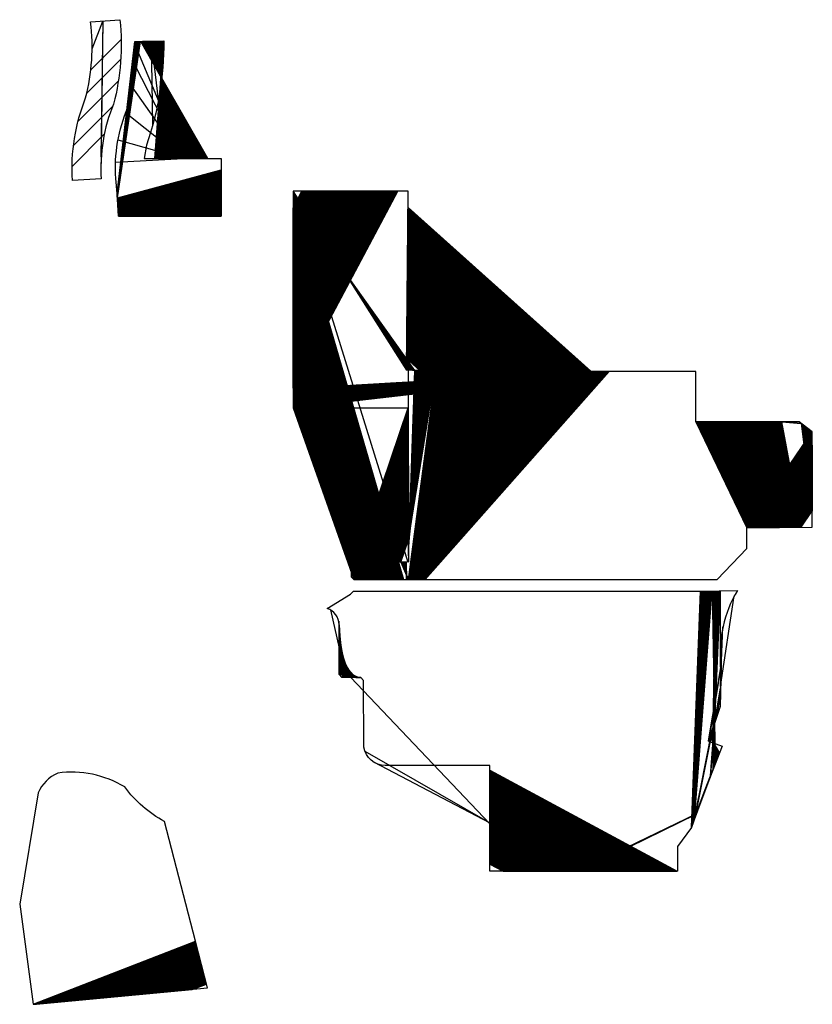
# Model space of a CAD drawing. Header units: millimetres. Extents: x 4542793674 to 4542793948, y 5596665235 to 5596665575.
import ezdxf

# ---------------------------------------------------------------- set-up
doc = ezdxf.new("R2010")
doc.units = ezdxf.units.MM
doc.layers.add('L_SO', color=30, linetype='Continuous')
pattern_1 = [(45, (0, 0), (-3.367596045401, 3.367596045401), []), (135, (0, 0), (-3.367596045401, -3.367596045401), [])]

msp = doc.modelspace()

# ---------------------------------------------------------------- hatches: boundary and pattern name
at = {"layer": 'L_SO', "transparency": 33554687}
h = msp.add_hatch(dxfattribs=at)
h.set_pattern_fill('ANSI37', color=256, scale=1.5)
h.set_pattern_definition(pattern_1)
edge = h.paths.add_edge_path()
edge.add_line((4542793698.437479, 5596665574.55819), (4542793708.613079, 5596665575.298073))
edge.add_arc((4542793626.997546, 5596665566.882854), 82.048224, -14.6337243, 5.88685328, ccw=False)
edge.add_arc((4542793759.100196, 5596665524.216262), 57.098644, 157.4051336, 183.90782727)
edge.add_line((4542793702.134307, 5596665520.324899), (4542793692.176908, 5596665519.781384))
edge.add_arc((4542793758.712743, 5596665523.755591), 66.654419, 158.3896123, 183.41823423, ccw=False)
edge.add_arc((4542793628.732587, 5596665565.873981), 70.243772, 345.51483639, 367.10162413)
h = msp.add_hatch(dxfattribs=at)
h.set_pattern_fill('ANSI37', color=256, scale=1.5)
h.set_pattern_definition(pattern_1)
edge = h.paths.add_edge_path()
edge.add_line((4542793713.787191, 5596665567.785396), (4542793723.756332, 5596665568.038419))
edge.add_arc((4542793615.741005, 5596665567.457659), 108.016889, -19.14217508, 0.30805606, ccw=False)
edge.add_line((4542793717.785401, 5596665532.037476), (4542793717.017943, 5596665527.381042))
edge.add_line((4542793717.017943, 5596665527.381042), (4542793720.614581, 5596665527.384116))
edge.add_line((4542793720.614581, 5596665527.384116), (4542793743.550688, 5596665527.384116))
edge.add_line((4542793743.550688, 5596665527.384116), (4542793743.550688, 5596665507.439675))
edge.add_line((4542793743.550688, 5596665507.439675), (4542793720.614581, 5596665507.439675))
edge.add_line((4542793720.614581, 5596665507.439675), (4542793708.147183, 5596665507.439675))
edge.add_line((4542793708.147183, 5596665507.439675), (4542793707.605472, 5596665515.339451))
edge.add_line((4542793707.605472, 5596665515.339451), (4542793707.12482, 5596665520.487853))
edge.add_arc((4542793761.273995, 5596665523.858386), 54.253974, 157.02836256, 183.56179907, ccw=False)
edge.add_arc((4542793636.243795, 5596665564.675312), 77.60574, 345.33826678, 362.2967682)
h = msp.add_hatch(dxfattribs=at)
h.set_pattern_fill('ANSI37', color=256, scale=1.5)
h.set_pattern_definition(pattern_1)
h.paths.add_polyline_path([(4542793768.493593, 5596665516.040072), (4542793768.427721, 5596665441.248421), (4542793808.221847, 5596665441.248421), (4542793808.259636, 5596665387.897042), (4542793790.154655, 5596665388.102531), (4542793788.459509, 5596665386.89982), (4542793788.459509, 5596665382.910933), (4542793789.456731, 5596665381.913711), (4542793807.262808, 5596665381.913711), (4542793814.112497, 5596665381.913711), (4542793914.912666, 5596665381.913711), (4542793925.170647, 5596665392.717682), (4542793925.190907, 5596665399.819362), (4542793947.838395, 5596665400.0494), (4542793947.838395, 5596665432.957727), (4542793943.263575, 5596665436.381977), (4542793907.594873, 5596665436.381977), (4542793907.594873, 5596665438.881254), (4542793907.594873, 5596665453.839584), (4542793877.678213, 5596665453.839584), (4542793807.594043, 5596665454.2177), (4542793808.221847, 5596665516.040072)])
h = msp.add_hatch(dxfattribs=at)
h.set_pattern_fill('ANSI37', color=256, scale=1.5)
h.set_pattern_definition(pattern_1)
edge = h.paths.add_edge_path()
edge.add_line((4542793789.312418, 5596665377.924822), (4542793909.209979, 5596665377.924822))
edge.add_line((4542793909.209979, 5596665377.924822), (4542793921.995277, 5596665378.207599))
edge.add_arc((4542793956.836929, 5596665356.964644), 40.806909, 148.62933904, 186.60860612)
edge.add_line((4542793916.301162, 5596665352.268326), (4542793915.95945, 5596665338.036073))
edge.add_line((4542793915.95945, 5596665338.036073), (4542793911.979849, 5596665326.117497))
edge.add_line((4542793911.979849, 5596665326.117497), (4542793916.648068, 5596665324.365634))
edge.add_line((4542793916.648068, 5596665324.365634), (4542793909.209979, 5596665305.112498))
edge.add_line((4542793909.209979, 5596665305.112498), (4542793906.096751, 5596665296.251192))
edge.add_line((4542793906.096751, 5596665296.251192), (4542793901.221854, 5596665289.770569))
edge.add_line((4542793901.221854, 5596665289.770569), (4542793901.232203, 5596665281.194285))
edge.add_line((4542793901.232203, 5596665281.194285), (4542793836.412771, 5596665281.194285))
edge.add_line((4542793836.412771, 5596665281.194285), (4542793836.412771, 5596665316.097056))
edge.add_line((4542793836.412771, 5596665316.097056), (4542793836.410752, 5596665317.758789))
edge.add_line((4542793836.410752, 5596665317.758789), (4542793800.28186, 5596665317.712557))
edge.add_arc((4542793800.360487, 5596665325.283669), 7.571521, 189.52544217, 269.40499997, ccw=False)
edge.add_line((4542793792.89336, 5596665324.030692), (4542793792.803149, 5596665347.10069))
edge.add_line((4542793792.803149, 5596665347.10069), (4542793791.805927, 5596665348.097912))
edge.add_line((4542793791.805927, 5596665348.097912), (4542793785.323528, 5596665348.097912))
edge.add_line((4542793785.323528, 5596665348.097912), (4542793784.326309, 5596665349.093363))
edge.add_line((4542793784.326309, 5596665349.093363), (4542793784.326307, 5596665366.33989))
edge.add_arc((4542793778.224388, 5596665366.209291), 6.103317, 1.22611104, 71.03372623)
edge.add_line((4542793780.208036, 5596665371.981258), (4542793788.315196, 5596665376.927601))
edge.add_line((4542793788.315196, 5596665376.927601), (4542793789.312418, 5596665377.924822))
h = msp.add_hatch(dxfattribs=at)
h.set_pattern_fill('ANSI37', color=256, scale=1.5)
h.set_pattern_definition(pattern_1)
edge = h.paths.add_edge_path()
edge.add_line((4542793734.743862, 5596665257.021825), (4542793723.993104, 5596665298.354032))
edge.add_arc((4542793744.005232, 5596665335.328014), 42.042368, 216.55413527, 241.57558062, ccw=False)
edge.add_arc((4542793692.009842, 5596665280.397703), 35.007531, 58.63119732, 98.06644163)
edge.add_arc((4542793692.194979, 5596665303.215961), 12.893348, 113.28807397, 156.90093727)
edge.add_line((4542793680.335318, 5596665308.274305), (4542793673.952748, 5596665269.839964))
edge.add_line((4542793673.952748, 5596665269.839964), (4542793678.640795, 5596665235.221789))
edge.add_line((4542793678.640795, 5596665235.221789), (4542793738.852467, 5596665240.891849))
edge.add_line((4542793738.852467, 5596665240.891849), (4542793734.743862, 5596665257.021825))

# ---------------------------------------------------------------- linework, layer by layer
at = {"layer": 'L_SO'}
for points in [[(4542793698.437479, 5596665574.55819), (4542793708.613079, 5596665575.298073, -0.0897779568), (4542793706.384178, 5596665546.154281, 0.1161580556), (4542793702.134307, 5596665520.324899), (4542793692.176908, 5596665519.781384, -0.1096441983), (4542793696.743481, 5596665548.303955, 0.0944696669)], [(4542793789.312418, 5596665377.924822), (4542793909.209979, 5596665377.924822), (4542793921.995277, 5596665378.207599, 0.1672496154), (4542793916.301162, 5596665352.268326), (4542793915.95945, 5596665338.036073), (4542793911.979849, 5596665326.117497), (4542793916.648068, 5596665324.365634), (4542793909.209979, 5596665305.112498), (4542793906.096751, 5596665296.251192), (4542793901.221854, 5596665289.770569), (4542793901.232203, 5596665281.194285), (4542793836.412771, 5596665281.194285), (4542793836.412771, 5596665316.097056), (4542793836.410752, 5596665317.758789), (4542793800.28186, 5596665317.712557, -0.3633751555), (4542793792.89336, 5596665324.030692), (4542793792.803149, 5596665347.10069), (4542793791.805927, 5596665348.097912), (4542793785.323528, 5596665348.097912), (4542793784.326309, 5596665349.093363), (4542793784.326307, 5596665366.33989, 0.3143761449), (4542793780.208036, 5596665371.981258), (4542793788.315196, 5596665376.927601)], [(4542793734.743862, 5596665257.021825), (4542793723.993104, 5596665298.354032, -0.1096125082), (4542793710.23283, 5596665310.288336, 0.1737872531), (4542793687.097538, 5596665315.05887, 0.1926278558), (4542793680.335318, 5596665308.274305), (4542793673.952748, 5596665269.839964), (4542793678.640795, 5596665235.221789), (4542793738.852467, 5596665240.891849)]]:
    msp.add_lwpolyline(points, format="xyb", close=True, dxfattribs=at)
at = {"layer": 'L_SO', "flags": 128}
msp.add_lwpolyline([(4542793713.787191, 5596665567.785396), (4542793723.756332, 5596665568.038419, -0.0850719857), (4542793717.785401, 5596665532.037476), (4542793717.017943, 5596665527.381042), (4542793720.614581, 5596665527.384116), (4542793743.550688, 5596665527.384116), (4542793743.550688, 5596665507.439675), (4542793720.614581, 5596665507.439675), (4542793708.147183, 5596665507.439675), (4542793707.605472, 5596665515.339451), (4542793707.12482, 5596665520.487853, -0.1162940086), (4542793711.322461, 5596665545.032378, 0.0741307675)], format="xyb", close=True, dxfattribs=at)
at = {"layer": 'L_SO'}
msp.add_lwpolyline([(4542793768.493593, 5596665516.040072), (4542793768.427721, 5596665441.248421), (4542793808.221847, 5596665441.248421), (4542793808.259636, 5596665387.897042), (4542793790.154655, 5596665388.102531), (4542793788.459509, 5596665386.89982), (4542793788.459509, 5596665382.910933), (4542793789.456731, 5596665381.913711), (4542793807.262808, 5596665381.913711), (4542793814.112497, 5596665381.913711), (4542793914.912666, 5596665381.913711), (4542793925.170647, 5596665392.717682), (4542793925.190907, 5596665399.819362), (4542793947.838395, 5596665400.0494), (4542793947.838395, 5596665432.957727), (4542793943.263575, 5596665436.381977), (4542793907.594873, 5596665436.381977), (4542793907.594873, 5596665438.881254), (4542793907.594873, 5596665453.839584), (4542793877.678213, 5596665453.839584), (4542793807.594043, 5596665454.2177), (4542793808.221847, 5596665516.040072)], close=True, dxfattribs=at)

doc.saveas('drawing.dxf')
